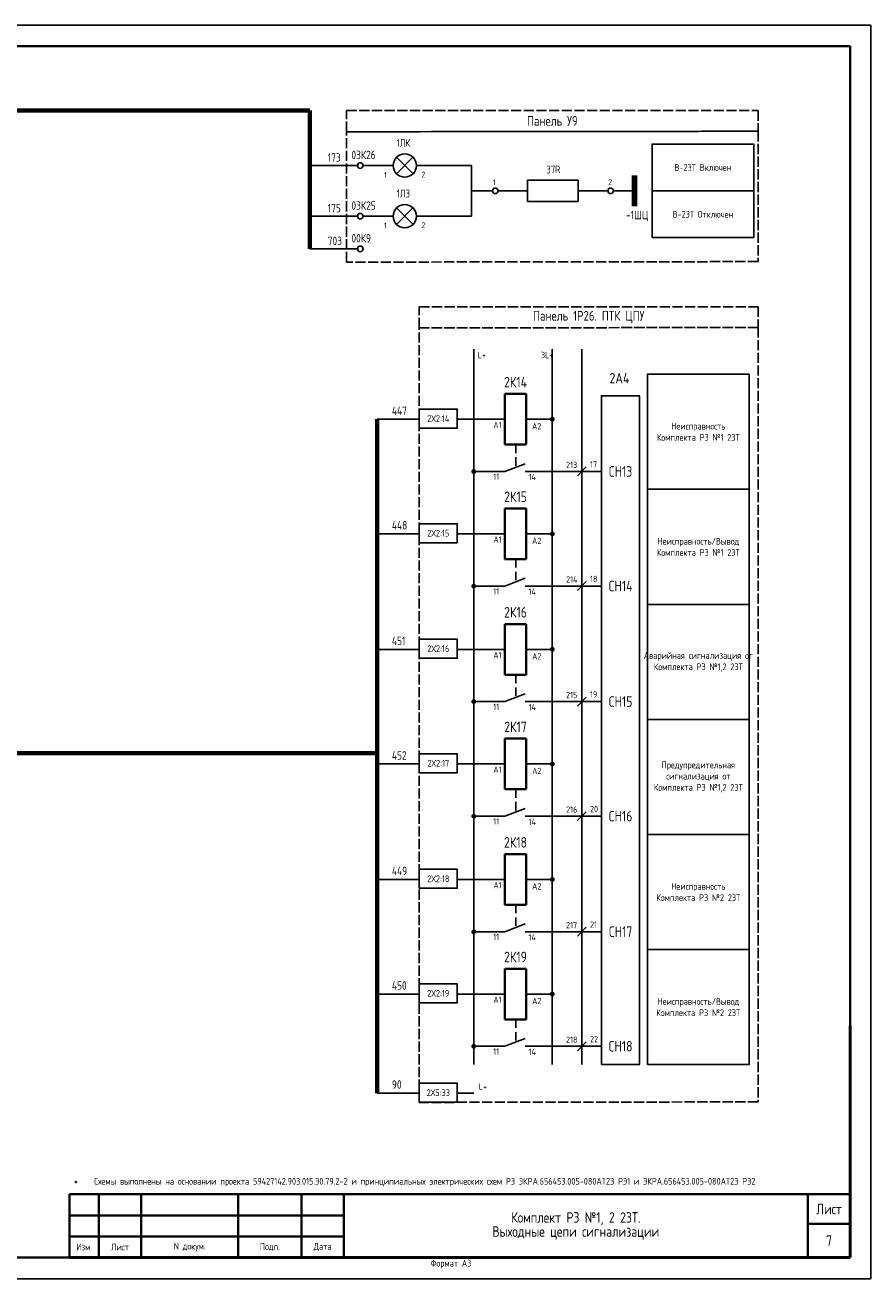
# Model space of a CAD drawing. Header units: millimetres. Extents: x 616 to 6196, y 2487 to 5711.
# Tile 34 of 46: x 4081 to 4281, y 3305 to 3602. Entities that reach past the tile are written whole.
import ezdxf

# ---------------------------------------------------------------- set-up
doc = ezdxf.new("R2010")
doc.units = ezdxf.units.MM
doc.linetypes.add('ACAD_ISO02W100', pattern=[15, 12, -3])
doc.linetypes.add('JIS_02_2.0', pattern=[3, 2, -1])
doc.layers.add('основная 0.5', color=7, linetype='Continuous', lineweight=50)
doc.styles.add('SIMPLEX', font='GOST.ttf', dxfattribs={"height": 5})

msp = doc.modelspace()

# ---------------------------------------------------------------- linework, layer by layer
for p, q in [((3861.12, 3602.4), (4281.13, 3602.4)), ((4281.13, 3305.35), (4281.13, 3602.4)), ((4281.13, 3305.35), (4281.13, 3602.4)), ((4172.64, 3567.17), (4168.72, 3571.07)), ((4168.74, 3567.15), (4172.62, 3571.09)), ((4159.46, 3569.12), (4148.21, 3569.12)), ((4167.91, 3569.12), (4160.79, 3569.12)), ((4170.68, 3569.12), (4170.68, 3569.12)), ((4173.44, 3569.12), (4186.46, 3569.12)), ((4186.46, 3557.12), (4186.46, 3569.12)), ((4199.79, 3565.62), (4199.79, 3560.62)), ((4211.79, 3565.62), (4199.79, 3565.62)), ((4211.79, 3560.62), (4211.79, 3565.62)), ((4186.46, 3563.12), (4191.46, 3563.12)), ((4192.79, 3563.12), (4199.79, 3563.12)), ((4211.79, 3563.12), (4218.79, 3563.12)), ((4220.11, 3563.12), (4225.11, 3563.12)), ((4172.64, 3555.17), (4168.72, 3559.07)), ((4168.74, 3555.15), (4172.62, 3559.09)), ((4199.79, 3560.62), (4211.79, 3560.62)), ((4159.46, 3557.12), (4148.21, 3557.12)), ((4167.91, 3557.12), (4160.79, 3557.12)), ((4170.68, 3557.12), (4170.68, 3557.12)), ((4173.44, 3557.12), (4186.46, 3557.12)), ((4159.46, 3549.37), (4148.21, 3549.37)), ((4187.02, 3525.61), (4187.02, 3356.12)), ((4205.63, 3525.61), (4205.63, 3356.12)), ((4212.63, 3525.61), (4212.63, 3356.12)), ((4174.12, 3509.01), (4164.12, 3509.01)), ((4194.42, 3509.01), (4183.12, 3509.01)), ((4199.42, 3509.01), (4205.63, 3509.01)), ((4187.02, 3496.64), (4194.42, 3496.64)), ((4194.42, 3496.64), (4199.23, 3498.48)), ((4199.23, 3496.64), (4217.28, 3496.64)), ((4211.57, 3495.58), (4213.69, 3497.71)), ((4174.12, 3481.86), (4164.12, 3481.86)), ((4194.42, 3481.86), (4183.12, 3481.86)), ((4199.42, 3481.86), (4205.63, 3481.86)), ((4194.42, 3469.5), (4199.23, 3471.33)), ((4211.57, 3468.44), (4213.69, 3470.56)), ((4187.02, 3469.5), (4194.42, 3469.5)), ((4199.23, 3469.5), (4217.28, 3469.5)), ((4174.12, 3454.5), (4164.12, 3454.5)), ((4194.42, 3454.5), (4183.12, 3454.5)), ((4199.42, 3454.5), (4205.63, 3454.5)), ((4194.42, 3442.13), (4199.23, 3443.97)), ((4211.57, 3441.07), (4213.69, 3443.19)), ((4187.02, 3442.13), (4194.42, 3442.13)), ((4199.23, 3442.13), (4217.28, 3442.13)), ((4174.12, 3427.35), (4164.12, 3427.35)), ((4194.42, 3427.35), (4183.12, 3427.35)), ((4199.42, 3427.35), (4205.63, 3427.35)), ((4194.42, 3414.98), (4199.23, 3416.82)), ((4187.02, 3414.98), (4194.42, 3414.98)), ((4199.23, 3414.98), (4217.28, 3414.98)), ((4211.57, 3413.92), (4213.69, 3416.04)), ((4174.12, 3399.98), (4164.12, 3399.98)), ((4194.42, 3399.98), (4183.12, 3399.98)), ((4199.42, 3399.98), (4205.63, 3399.98)), ((4194.42, 3387.61), (4199.23, 3389.45)), ((4187.02, 3387.61), (4194.42, 3387.61)), ((4199.23, 3387.61), (4217.28, 3387.61)), ((4211.57, 3386.55), (4213.69, 3388.67)), ((4174.12, 3372.83), (4164.12, 3372.83)), ((4194.42, 3372.83), (4183.12, 3372.83)), ((4199.42, 3372.83), (4205.63, 3372.83)), ((4187.02, 3360.47), (4194.42, 3360.47)), ((4194.42, 3360.47), (4199.23, 3362.3)), ((4199.23, 3360.47), (4217.28, 3360.47)), ((4211.57, 3359.41), (4213.69, 3361.53)), ((4174.12, 3349.37), (4164.12, 3349.37)), ((4183.12, 3349.37), (4187.02, 3349.37)), ((3861.12, 3305.35), (4281.13, 3305.35))]:
    msp.add_line(p, q)
at = {"lineweight": 40}
for p, q in [((3881.12, 3597.4), (4276.21, 3597.4)), ((4276.21, 3597.4), (4276.21, 3310.4)), ((4199.42, 3515.01), (4194.42, 3515.01)), ((4194.42, 3515.01), (4194.42, 3503.01)), ((4199.42, 3503.01), (4199.42, 3515.01)), ((4199.42, 3503.01), (4194.42, 3503.01)), ((4199.42, 3487.86), (4194.42, 3487.86)), ((4194.42, 3487.86), (4194.42, 3475.86)), ((4199.42, 3475.86), (4199.42, 3487.86)), ((4199.42, 3475.86), (4194.42, 3475.86)), ((4199.42, 3460.5), (4194.42, 3460.5)), ((4194.42, 3460.5), (4194.42, 3448.5)), ((4199.42, 3448.5), (4199.42, 3460.5)), ((4199.42, 3448.5), (4194.42, 3448.5)), ((4199.42, 3433.35), (4194.42, 3433.35)), ((4194.42, 3433.35), (4194.42, 3421.35)), ((4199.42, 3421.35), (4199.42, 3433.35)), ((4199.42, 3421.35), (4194.42, 3421.35)), ((4199.42, 3405.98), (4194.42, 3405.98)), ((4194.42, 3405.98), (4194.42, 3393.98)), ((4199.42, 3393.98), (4199.42, 3405.98)), ((4199.42, 3393.98), (4194.42, 3393.98)), ((4199.42, 3378.83), (4194.42, 3378.83)), ((4194.42, 3378.83), (4194.42, 3366.83)), ((4199.42, 3366.83), (4199.42, 3378.83)), ((4199.42, 3366.83), (4194.42, 3366.83)), ((4091.21, 3325.39), (4156.21, 3325.39)), ((4266.21, 3325.4), (4266.21, 3310.4)), ((4091.21, 3320.39), (4156.21, 3320.39)), ((4266.21, 3318.4), (4276.21, 3318.4)), ((4091.21, 3315.39), (4156.21, 3315.39)), ((3881.12, 3310.4), (4276.21, 3310.4))]:
    msp.add_line(p, q, dxfattribs=at)
at = {"lineweight": 70}
for p, q in [((4148.21, 3582.13), (3993.67, 3582.13)), ((4148.21, 3549.37), (4148.21, 3582.13)), ((4164.12, 3509.01), (4164.12, 3349.37)), ((4164.12, 3429.94), (3993.67, 3429.94))]:
    msp.add_line(p, q, dxfattribs=at)
at = {"color": 5, "lineweight": 106}
msp.add_line((4225.11, 3559.46), (4225.11, 3566.78), dxfattribs=at)
at = {"linetype": 'JIS_02_2.0'}
for p, q in [((4196.96, 3503.01), (4196.96, 3497.62)), ((4196.96, 3475.86), (4196.96, 3470.47)), ((4196.96, 3448.5), (4196.96, 3443.1)), ((4196.96, 3421.35), (4196.96, 3415.95)), ((4196.96, 3393.98), (4196.96, 3388.59)), ((4196.96, 3366.83), (4196.96, 3361.44))]:
    msp.add_line(p, q, dxfattribs=at)
at = {"color": 32, "linetype": 'ACAD_ISO02W100', "ltscale": 0.2, "true_color": 0xcd6928}
for points in [[(4156.89, 3582.13), (4156.89, 3582.13), (4254.39, 3582.13), (4254.39, 3577.24), (4156.89, 3577.12), (4156.89, 3582.13)], [(4156.89, 3577.12), (4156.89, 3577.12), (4254.39, 3577.24), (4254.39, 3546.36), (4156.89, 3546.24), (4156.89, 3577.12)], [(4174.12, 3535.66), (4174.12, 3535.66), (4254.39, 3535.66), (4254.39, 3530.76), (4174.12, 3530.64), (4174.12, 3535.66)], [(4174.12, 3530.64), (4174.12, 3530.64), (4254.39, 3530.76), (4254.39, 3347.29), (4174.12, 3347.17), (4174.12, 3530.64)]]:
    msp.add_lwpolyline(points, dxfattribs=at)
at = {"color": 7}
for points in [[(4229.27, 3563.12), (4253.35, 3563.12), (4253.35, 3574.19), (4229.27, 3574.19)], [(4229.27, 3552.05), (4253.35, 3552.05), (4253.35, 3563.12), (4229.27, 3563.12)], [(4228.19, 3492.41), (4252.27, 3492.41), (4252.27, 3519.67), (4228.19, 3519.67)], [(4228.19, 3465.15), (4252.27, 3465.15), (4252.27, 3492.41), (4228.19, 3492.41)], [(4228.19, 3437.89), (4252.27, 3437.89), (4252.27, 3465.15), (4228.19, 3465.15)], [(4228.19, 3410.64), (4252.27, 3410.64), (4252.27, 3437.89), (4228.19, 3437.89)], [(4228.19, 3383.38), (4252.27, 3383.38), (4252.27, 3410.64), (4228.19, 3410.64)], [(4228.19, 3356.12), (4252.27, 3356.12), (4252.27, 3383.38), (4228.19, 3383.38)]]:
    msp.add_lwpolyline(points, close=True, dxfattribs=at)
for points in [[(4217.28, 3356.12), (4226.28, 3356.12), (4226.28, 3514.57), (4217.28, 3514.57)], [(4174.12, 3506.92), (4183.12, 3506.92), (4183.12, 3511.42), (4174.12, 3511.42)], [(4174.12, 3479.77), (4183.12, 3479.77), (4183.12, 3484.27), (4174.12, 3484.27)], [(4174.12, 3452.41), (4183.12, 3452.41), (4183.12, 3456.91), (4174.12, 3456.91)], [(4174.12, 3425.26), (4183.12, 3425.26), (4183.12, 3429.76), (4174.12, 3429.76)], [(4174.12, 3397.89), (4183.12, 3397.89), (4183.12, 3402.39), (4174.12, 3402.39)], [(4174.12, 3370.74), (4183.12, 3370.74), (4183.12, 3375.24), (4174.12, 3375.24)], [(4174.12, 3347.23), (4183.12, 3347.23), (4183.12, 3351.73), (4174.12, 3351.73)]]:
    msp.add_lwpolyline(points, close=True)
at = {"const_width": 0.461}
for points in [[(4205.29, 3509.01, 1), (4205.98, 3509.01, 1)], [(4186.68, 3496.62, 1), (4187.37, 3496.62, 1)], [(4205.29, 3481.86, 1), (4205.98, 3481.86, 1)], [(4186.68, 3469.48, 1), (4187.37, 3469.48, 1)], [(4205.29, 3454.5, 1), (4205.98, 3454.5, 1)], [(4186.68, 3442.11, 1), (4187.37, 3442.11, 1)], [(4205.29, 3427.35, 1), (4205.98, 3427.35, 1)], [(4186.68, 3414.96, 1), (4187.37, 3414.96, 1)], [(4205.29, 3399.98, 1), (4205.98, 3399.98, 1)], [(4186.68, 3387.59, 1), (4187.37, 3387.59, 1)], [(4205.29, 3372.83, 1), (4205.98, 3372.83, 1)], [(4186.68, 3360.45, 1), (4187.37, 3360.45, 1)]]:
    msp.add_lwpolyline(points, format="xyb", close=True, dxfattribs=at)
for centre, radius in [((4170.68, 3569.12), 2.76), ((4160.13, 3569.12), 0.663), ((4192.12, 3563.12), 0.663), ((4219.45, 3563.12), 0.663), ((4170.68, 3557.12), 2.76), ((4160.13, 3557.12), 0.663), ((4160.13, 3549.37), 0.663)]:
    msp.add_circle(centre, radius)
at = {"layer": 'основная 0.5', "color": 0}
for p, q in [((4276.21, 3310.4), (4276.21, 3365.4)), ((4091.21, 3310.4), (4276.21, 3310.4))]:
    msp.add_line(p, q, dxfattribs=at)
at = {"layer": 'основная 0.5', "lineweight": 40}
for p, q in [((4091.21, 3325.39), (4091.21, 3310.4)), ((4098.21, 3310.4), (4098.21, 3325.39)), ((4108.21, 3310.4), (4108.21, 3325.39)), ((4131.21, 3310.4), (4131.21, 3325.39)), ((4146.21, 3310.4), (4146.21, 3325.39)), ((4156.21, 3310.4), (4156.21, 3325.4)), ((4156.21, 3325.4), (4276.21, 3325.4))]:
    msp.add_line(p, q, dxfattribs=at)

# ---------------------------------------------------------------- texts
at = {"style": 'SIMPLEX'}
for s, height, p in [('173', 2, (4152.42, 3570.02)), ('03К26', 2, (4158.04, 3570.64)), ('1', 1.38, (4165.76, 3566.2)), ('2', 1.38, (4174.62, 3566.3)), ('1', 1.38, (4191.56, 3564.49)), ('2', 1.38, (4218.88, 3564.49)), ('175', 2, (4152.42, 3558.02)), ('03К25', 2, (4158.04, 3558.64)), ('2', 1.38, (4174.62, 3554.3)), ('-1ШЦ', 2, (4223.1, 3556.4)), ('00К9', 2, (4158.04, 3550.89)), ('1', 1.38, (4165.76, 3554.2)), ('703', 2, (4152.42, 3550.27)), ('L+', 1.5, (4187.96, 3523.46)), ('3L+', 1.5, (4202.95, 3523.48)), ('447', 2, (4167.63, 3510.03)), ('А1', 1.5, (4191.67, 3506.92)), ('А2', 1.5, (4200.85, 3506.62)), ('213', 1.5, (4208.9, 3497.44)), ('17', 1.5, (4214.58, 3497.57)), ('11', 1.5, (4191.64, 3494.65)), ('14', 1.5, (4200, 3494.57)), ('448', 2, (4167.63, 3482.88)), ('А1', 1.5, (4191.67, 3479.77)), ('А2', 1.5, (4200.85, 3479.47)), ('214', 1.5, (4208.9, 3470.3)), ('18', 1.5, (4214.58, 3470.42)), ('11', 1.5, (4191.64, 3467.5)), ('14', 1.5, (4200, 3467.42)), ('451', 2, (4167.63, 3455.51)), ('А1', 1.5, (4191.67, 3452.4)), ('А2', 1.5, (4200.85, 3452.1)), ('215', 1.5, (4208.9, 3442.93)), ('19', 1.5, (4214.58, 3443.06)), ('11', 1.5, (4191.64, 3440.14)), ('14', 1.5, (4200, 3440.05)), ('452', 2, (4167.63, 3428.36)), ('А1', 1.5, (4191.67, 3425.26)), ('А2', 1.5, (4200.85, 3424.95)), ('216', 1.5, (4208.9, 3415.78)), ('20', 1.5, (4214.58, 3415.91)), ('11', 1.5, (4191.64, 3412.99)), ('14', 1.5, (4200, 3412.9)), ('449', 2, (4167.63, 3401)), ('А1', 1.5, (4191.67, 3397.89)), ('А2', 1.5, (4200.85, 3397.59)), ('217', 1.5, (4208.9, 3388.41)), ('21', 1.5, (4214.58, 3388.54)), ('11', 1.5, (4191.64, 3385.62)), ('14', 1.5, (4200, 3385.53)), ('450', 2, (4167.63, 3373.85)), ('А1', 1.5, (4191.67, 3370.74)), ('А2', 1.5, (4200.85, 3370.44)), ('218', 1.5, (4208.9, 3361.27)), ('22', 1.5, (4214.58, 3361.39)), ('11', 1.5, (4191.64, 3358.47)), ('14', 1.5, (4200, 3358.39)), ('90', 2, (4167.63, 3350.39)), ('L+', 1.5, (4188.23, 3350.17))]:
    msp.add_text(s, height=height, dxfattribs=at).set_placement(p)
at = {"attachment_point": 5, "style": 'SIMPLEX'}
for s, insert, char_height, width in [('Панель У9', (4205.64, 3579.69), 2.304, 97.5087), ('1ЛК', (4170.35, 3574.48), 1.843, 31.5233), ('37R', (4205.88, 3568.18), 1.843, 5.6997), ('1ЛЗ', (4170.35, 3562.48), 1.843, 31.5233), ('Панель 1Р26. ПТК ЦПУ', (4214.26, 3533.21), 2.3037, 80.2773), ('2Х5:33', (4178.62, 3349.48), 1.6, 9)]:
    msp.add_mtext(s, dxfattribs=dict(at, insert=insert, char_height=char_height, width=width))
at = {"color": 7, "char_height": 1.6, "attachment_point": 5, "style": 'SIMPLEX'}
for s, insert, width in [('В-23Т Включен', (4241.31, 3568.66), 24.073), ('В-23Т Отключен', (4241.31, 3557.58), 24.073), ('2Х2:14', (4178.62, 3509.17), 9), ('Неисправность \\PКомплекта РЗ №1 23Т', (4240.23, 3506.04), 24.073), ('2Х2:15', (4178.62, 3482.02), 9), ('Неисправность/Вывод \\PКомплекта РЗ №1 23Т', (4240.23, 3478.78), 24.073), ('2Х2:16', (4178.62, 3454.66), 9), ('Аварийная сигнализация от\\PКомплекта РЗ №1,2 23Т', (4240.23, 3451.52), 24.073), ('2Х2:17', (4178.62, 3427.51), 9), ('Предупредительная сигнализация от \\PКомплекта РЗ №1,2 23Т', (4240.23, 3424.27), 24.073), ('2Х2:18', (4178.62, 3400.14), 9), ('Неисправность \\PКомплекта РЗ №2 23Т', (4240.23, 3397.01), 24.073), ('2Х2:19', (4178.62, 3372.99), 9), ('Неисправность/Вывод \\PКомплекта РЗ №2 23Т', (4240.23, 3369.75), 24.073)]:
    msp.add_mtext(s, dxfattribs=dict(at, insert=insert, width=width))
at = {"lineweight": 50, "char_height": 2.5, "attachment_point": 5, "style": 'SIMPLEX'}
for s, insert, width in [('2А4', (4221.54, 3518.74), 9), ('2К14', (4196.92, 3517.8), 5), ('CH13', (4221.78, 3496.64), 9), ('2К15', (4196.92, 3490.65), 5), ('CH14', (4221.78, 3469.5), 9), ('2К16', (4196.92, 3463.28), 5), ('CH15', (4221.78, 3442.13), 9), ('2К17', (4196.92, 3436.14), 5), ('CH16', (4221.78, 3414.98), 9), ('2К18', (4196.92, 3408.77), 5), ('CH17', (4221.78, 3387.61), 9), ('2К19', (4196.92, 3381.62), 5), ('CH18', (4221.78, 3360.47), 9)]:
    msp.add_mtext(s, dxfattribs=dict(at, insert=insert, width=width))
at = {"lineweight": 35, "attachment_point": 5, "line_spacing_factor": 0.8, "style": 'SIMPLEX'}
for s, insert, char_height, width in [('\\pxi-3,l4,ql,t4;*^IСхемы выполнены на основании проекта 59427142.903.015.Э0.79.2-2 и принципиальных электрических схем РЭ ЭКРА.656453.005-080AТ23 РЭ1 и ЭКРА.656453.005-080AТ23 РЭ2', (4183.18, 3328.27), 1.6, 185), ('Комплект РЗ №1, 2 23Т. \\PВыходные цепи сигнализации', (4211.21, 3317.9), 2.5, 110), ('Лист', (4271.21, 3321.9), 2.5, 10), ('7', (4271.21, 3314.4), 2.5, 10), ('Изм.', (4094.71, 3312.89), 1.6, 7), ('Лист', (4103.21, 3312.89), 1.6, 10), ('N докум.', (4119.71, 3312.89), 1.6, 23), ('Подп.', (4138.71, 3312.89), 1.6, 15), ('Дата', (4151.21, 3312.89), 1.6, 10)]:
    msp.add_mtext(s, dxfattribs=dict(at, insert=insert, char_height=char_height, width=width))
at = {"lineweight": 30, "insert": (4176.81, 3309.87), "char_height": 1.6, "attachment_point": 1, "style": 'SIMPLEX'}
msp.add_mtext_dynamic_manual_height_columns('Формат А3', width=45.8537, gutter_width=12.5, heights=[0], dxfattribs=at)

doc.saveas('drawing.dxf')
